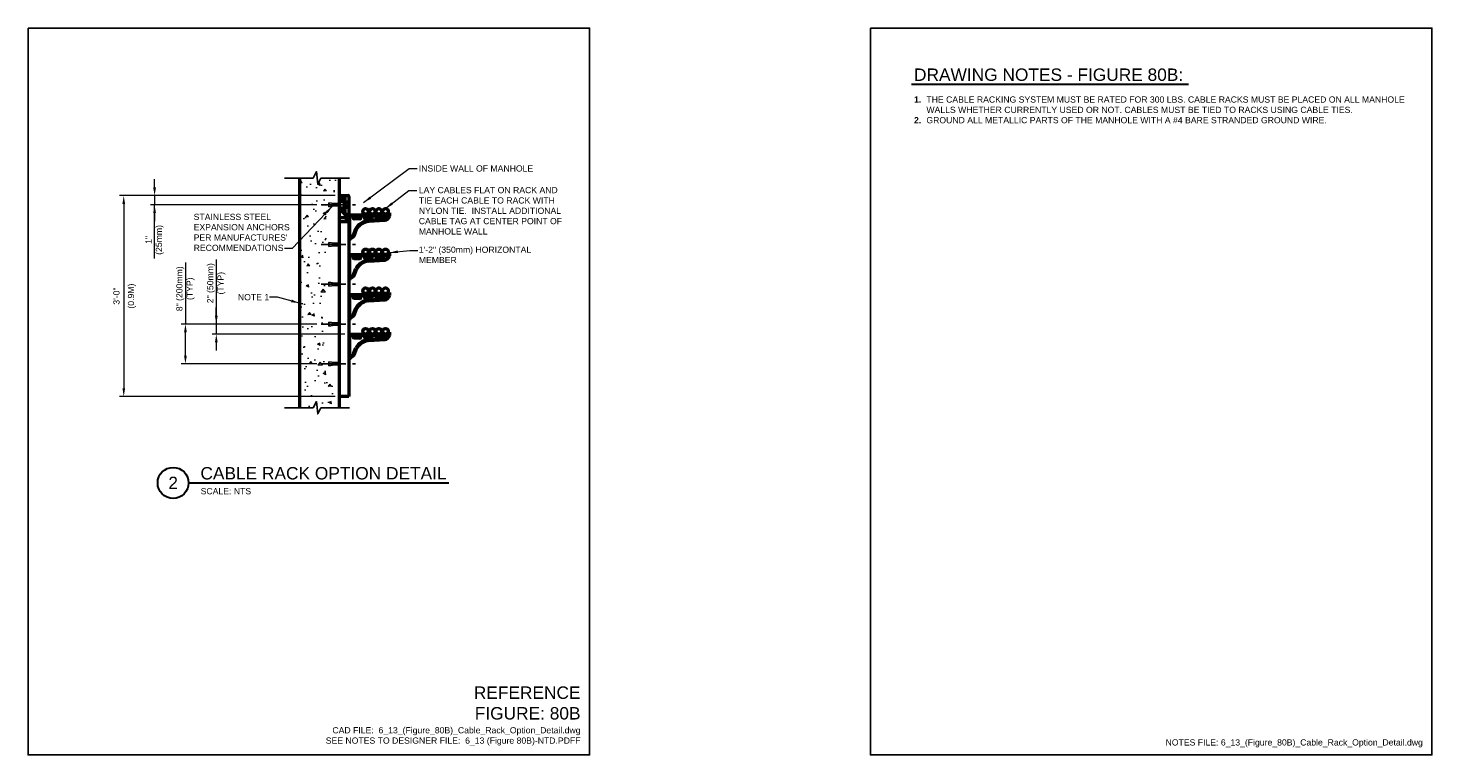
# Model space of a CAD drawing. Header units: inches. Extents: x 0 to 21.3, y 0 to 11.
import ezdxf
from ezdxf.enums import TextEntityAlignment as Align

# ---------------------------------------------------------------- set-up
doc = ezdxf.new("R2010")
doc.units = ezdxf.units.IN
doc.header["$LTSCALE"] = 0.5
doc.header["$MEASUREMENT"] = 0
doc.header["$PDSIZE"] = 2
doc.linetypes.add('CENTER2', pattern=[1.125, 0.75, -0.125, 0.125, -0.125])
doc.layers.get('0').update_dxf_attribs({"linetype": 'CONTINUOUS', "lineweight": 35})
doc.layers.get('DEFPOINTS').update_dxf_attribs({"linetype": 'CONTINUOUS', "lineweight": 35})
for name, color, linetype, lineweight in [('E-AFLD-JBOX', 23, 'CONTINUOUS', 50), ('E-POWR-CNDT', 83, 'CONTINUOUS', 50), ('G-ANNO-PATT', 8, 'CONTINUOUS', 18), ('G-ANNO-RDME', 5, 'CONTINUOUS', 18), ('S-FSTN-MISC', 13, 'CONTINUOUS', 25), ('T-COMM-EQPM', 83, 'CONTINUOUS', 50)]:
    doc.layers.add(name, color=color, linetype=linetype, lineweight=lineweight)
for name, color, linetype in [('G-ANNO-DIMS', 7, 'CONTINUOUS'), ('G-ANNO-SYMB', 6, 'CONTINUOUS'), ('G-ANNO-TEXT', 7, 'CONTINUOUS'), ('G-ANNO-TEXT @ 1', 7, 'CONTINUOUS'), ('G-ANNO-TTLB', 7, 'CONTINUOUS')]:
    doc.layers.add(name, color=color, linetype=linetype)
doc.styles.add('00-E-TITLE-1_1', font='arial.ttf', dxfattribs={"height": 0.1875})
doc.styles.add('01-E-BLDG-1_1', font='arial.ttf', dxfattribs={"height": 0.09375})
doc.styles.add('ARIAL', font='arial.ttf')
doc.dimstyles.new('01-E-BLDG-1_1', dxfattribs={"dimtxt": 0.09375, "dimasz": 0.125, "dimexe": 0.0625, "dimexo": 0.0625, "dimgap": 0.0625, "dimtad": 1, "dimdec": 4, "dimzin": 3, "dimdsep": 46, "dimlunit": 4, "dimtxsty": '01-E-BLDG-1_1', "dimcen": 0.0625, "dimclrd": 1, "dimclre": 1, "dimclrt": 256, "dimazin": 0, "dimtfac": 1, "dimtdec": 4, "dimtmove": 1, "dimatfit": 3, "dimfxl": 1, "dimfrac": 2, "dimtolj": 1, "dimtzin": 3, "dimlwd": 0, "dimlwe": 0, "dimarcsym": 0})

# ---------------------------------------------------------------- blocks, each defined once
blk = doc.blocks.new('*U3')
at = {"color": 0, "linetype": 'Continuous', "lineweight": 30}
blk.add_line((0.234, 0), (4.172, 0), dxfattribs=at)
blk.add_circle((0, 0), 0.234, dxfattribs=at)
at = {"color": 0, "style": 'ARIAL', "flags": 4}
blk.add_attdef('TITLE', text='', height=0.188, dxfattribs=at).set_placement((0.413, -0.004), align=Align.BOTTOM_LEFT)
blk.add_attdef('ID', text='', height=0.188, dxfattribs=at).set_placement((0, 0), align=Align.MIDDLE_CENTER)
blk.add_attdef('SCALE', text='', height=0.0703, dxfattribs=at).set_placement((0.417, -0.079), align=Align.TOP_LEFT)
blk = doc.blocks.new('BREAK')
at = {"color": 0, "linetype": 'Continuous', "flags": 128}
blk.add_lwpolyline([(0, 0), (0.046625, 0.097375), (0.069125, -0.090125), (0.112375, 0)], dxfattribs=at)
blk = doc.blocks.new('*D4')
at = {"layer": 'DEFPOINTS', "color": 0, "lineweight": 0, "transparency": 16777216}
for p in [(4.708, 8.464, 0.025), (1.448, 5.425), (4.708, 5.425, 0.025)]:
    blk.add_point(p, dxfattribs=at)
at = {"layer": 'G-ANNO-DIMS', "color": 1, "lineweight": 0, "transparency": 16777216}
for p, q in [((4.646, 8.464), (1.386, 8.464)), ((1.448, 8.339), (1.448, 5.55)), ((4.646, 5.425), (1.386, 5.425))]:
    blk.add_line(p, q, dxfattribs=at)
for points in [[(1.428, 8.339), (1.469, 8.339), (1.448, 8.464)], [(1.428, 5.55), (1.469, 5.55), (1.448, 5.425)]]:
    blk.add_solid(points, dxfattribs=at)
at = {"layer": 'G-ANNO-DIMS', "transparency": 16777216, "char_height": 0.0938, "attachment_point": 5, "rotation": 90, "style": '01-E-BLDG-1_1'}
for s, insert in [('\\A1;3\'-0"', (1.338, 6.944)), ('\\A1;(0.9M)', (1.572, 6.944))]:
    blk.add_mtext(s, dxfattribs=dict(at, insert=insert))
blk = doc.blocks.new('*D5')
at = {"layer": 'DEFPOINTS', "color": 0, "lineweight": 0, "transparency": 16777216}
for p in [(1.915, 8.326), (4.436, 8.326, 0.025), (4.708, 8.464, 0.025)]:
    blk.add_point(p, dxfattribs=at)
at = {"layer": 'G-ANNO-DIMS', "color": 1, "lineweight": 0, "transparency": 16777216}
for p, q in [((1.915, 8.589), (1.915, 8.714)), ((4.646, 8.464), (1.853, 8.464)), ((4.373, 8.326), (1.853, 8.326)), ((1.915, 8.464), (1.915, 8.326)), ((1.915, 8.464), (1.915, 8.326)), ((1.915, 7.512), (1.915, 8.326)), ((1.915, 8.201), (1.915, 8.076))]:
    blk.add_line(p, q, dxfattribs=at)
for points in [[(1.894, 8.589), (1.936, 8.589), (1.915, 8.464)], [(1.894, 8.201), (1.936, 8.201), (1.915, 8.326)]]:
    blk.add_solid(points, dxfattribs=at)
at = {"layer": 'G-ANNO-DIMS', "transparency": 16777216, "insert": (1.915, 7.794), "char_height": 0.0938, "attachment_point": 5, "rotation": 90, "style": '01-E-BLDG-1_1'}
blk.add_mtext('\\A1;1"\\P(25mm)', dxfattribs=at)
blk = doc.blocks.new('*D6')
at = {"layer": 'DEFPOINTS', "color": 0, "lineweight": 0, "transparency": 16777216}
for p in [(2.382, 6.521), (4.436, 6.521, 0.025), (4.436, 5.919, 0.025)]:
    blk.add_point(p, dxfattribs=at)
at = {"layer": 'G-ANNO-DIMS', "color": 1, "lineweight": 0, "transparency": 16777216}
for p, q in [((2.382, 7.452), (2.382, 6.521)), ((4.373, 6.521), (2.319, 6.521)), ((2.382, 6.044), (2.382, 6.396)), ((4.373, 5.919), (2.319, 5.919))]:
    blk.add_line(p, q, dxfattribs=at)
for points in [[(2.361, 6.396), (2.403, 6.396), (2.382, 6.521)], [(2.361, 6.044), (2.403, 6.044), (2.382, 5.919)]]:
    blk.add_solid(points, dxfattribs=at)
at = {"layer": 'G-ANNO-DIMS', "transparency": 16777216, "insert": (2.382, 7.055), "char_height": 0.09375, "attachment_point": 5, "rotation": 90, "style": '01-E-BLDG-1_1'}
blk.add_mtext('\\A1;8" (200mm)\\P(TYP)', dxfattribs=at)
blk = doc.blocks.new('*D7')
at = {"layer": 'DEFPOINTS', "color": 0, "lineweight": 0, "transparency": 16777216}
for p in [(4.436, 6.521, 0.025), (2.849, 6.368), (4.857, 6.368, 0.025)]:
    blk.add_point(p, dxfattribs=at)
at = {"layer": 'G-ANNO-DIMS', "color": 1, "lineweight": 0, "transparency": 16777216}
for p, q in [((2.849, 7.5), (2.849, 6.521)), ((2.849, 6.646), (2.849, 6.771)), ((4.373, 6.521), (2.786, 6.521)), ((2.849, 6.521), (2.849, 6.368)), ((2.849, 6.521), (2.849, 6.368)), ((4.795, 6.368), (2.786, 6.368)), ((2.849, 6.243), (2.849, 6.118))]:
    blk.add_line(p, q, dxfattribs=at)
for points in [[(2.828, 6.646), (2.87, 6.646), (2.849, 6.521)], [(2.828, 6.243), (2.87, 6.243), (2.849, 6.368)]]:
    blk.add_solid(points, dxfattribs=at)
at = {"layer": 'G-ANNO-DIMS', "transparency": 16777216, "insert": (2.849, 7.139), "char_height": 0.09375, "attachment_point": 5, "rotation": 90, "style": '01-E-BLDG-1_1'}
blk.add_mtext('\\A1;2" (50mm)\\P(TYP)', dxfattribs=at)

msp = doc.modelspace()

# ---------------------------------------------------------------- hatches: boundary and pattern name
at = {"layer": 'G-ANNO-PATT'}
h = msp.add_hatch(dxfattribs=at)
h.set_pattern_fill('AR-CONC', color=256, scale=0.0625, angle=135, style=0)
h.set_pattern_definition([(185, (0, -1.85095), (-0.289254, 0.34472), [0.046875, -0.515625]), (130, (0, -1.85095), (-0.271105, -0.393745), [0.0375, -0.4125]), (235.4514, (-0.0241, -1.82223), (-0.56036, -0.049025), [0.039838, -0.438214]), (181.184, (-0.0884, -1.93934), (-0.398509, 0.544808), [0.070312, -0.773437]), (231.6356, (-0.1216, -1.89394), (-0.84357, -0.017438), [0.059756, -0.65732]), (126.184, (-0.0884, -1.93934), (-0.84357, -0.017438), [0.05625, -0.61875]), (156, (-0.1105, -1.87305), (-0.085864, 0.441732), [0.046875, -0.515625]), (101, (-0.1105, -1.87305), (-0.428005, -0.212943), [0.0375, -0.4125]), (206.4514, (-0.11764, -1.83624), (-0.51387, 0.22879), [0.039838, -0.438214]), (172.5, (0, -1.85095), (-0.1524936, -0.1417457), [0, -0.4075, 0, -0.41875, 0, -0.4140625]), (142.5, (0, -1.85095), (-0.2905684, -0.0580456), [0, -0.23875, 0, -0.398125, 0, -0.1578125]), (102.5, (0.09855, -1.9495), (-0.2259505, 0.2458864), [0, -0.15625, 0, -0.4875, 0, -0.646875]), (92.5, (0.14275, -1.9937), (-0.301975, 0.213494), [0, -0.203125, 0, -0.32375, 0, -0.459375])])
h.paths.add_polyline_path([(4.70826, 8.72984), (4.4292, 8.72984), (4.38595, 8.63971), (4.36345, 8.82721), (4.31683, 8.72984), (4.10668, 8.72984), (4.10668, 5.25083), (4.31682, 5.25083), (4.36345, 5.3482), (4.38595, 5.1607), (4.4292, 5.25083), (4.70826, 5.25083), (4.49433, 5.94123), (4.50433, 6.94769), (4.51312, 8.39466), (4.70826, 8.50507)])
at = {"layer": 'G-ANNO-PATT', "linetype": 'Continuous'}
h = msp.add_hatch(dxfattribs=at)
h.set_pattern_fill('ANSI34', color=256, scale=0.122111, angle=989.999963, style=0)
h.set_pattern_definition([(314.99996, (-20.34459, 12.68444), (0.0647593, 0.0647592), []), (314.99996, (-20.34459, 12.66285), (0.0647593, 0.0647592), []), (314.99996, (-20.34459, 12.64126), (0.0647593, 0.0647592), []), (314.99996, (-20.34459, 12.61968), (0.0647593, 0.0647592), [])])
h.paths.add_polyline_path([(4.79335, 8.39598), (4.79335, 8.46429), (4.70826, 8.46429), (4.70826, 8.39598)])
h = msp.add_hatch(dxfattribs=at)
h.set_pattern_fill('ANSI32', color=256, scale=0.102804, angle=719.999963, style=0)
h.set_pattern_definition([(44.99996, (-2.464918, 8.191577), (-0.0272601, 0.02726014), []), (44.99996, (-2.446745, 8.191577), (-0.0272601, 0.02726014), [])])
h.paths.add_polyline_path([(4.8033, 8.40889), (4.79335, 8.40889), (4.79335, 8.24334), (4.8033, 8.24334)])
h = msp.add_hatch(dxfattribs=at)
h.set_pattern_fill('ANSI34', color=256, scale=0.122111, angle=989.999963, style=0)
h.set_pattern_definition([(315, (-3.82803, 8.16638), (0.0647593, 0.0647592), []), (315, (-3.82803, 8.14479), (0.0647593, 0.0647592), []), (315, (-3.82803, 8.12321), (0.0647593, 0.0647592), []), (315, (-3.82803, 8.10162), (0.0647593, 0.0647592), [])])
h.paths.add_polyline_path([(4.81391, 8.13368), (4.81391, 8.07513), (4.85733, 8.07513), (4.85733, 8.1863), (4.79335, 8.1863), (4.79335, 8.25639), (4.70826, 8.25639), (4.70826, 8.13368)])

# ---------------------------------------------------------------- linework, layer by layer
at = {"layer": 'E-AFLD-JBOX'}
for p, q in [((4.10668, 8.72984, 0.02486), (4.10668, 5.25083, 0.02486)), ((4.70826, 8.72984, 0.02486), (4.70826, 5.25083, 0.02486))]:
    msp.add_line(p, q, dxfattribs=at)
at = {"layer": 'E-POWR-CNDT'}
for centre in [(5.10899, 8.2258, 0.02486), (5.21132, 8.2258, 0.02486), (5.31031, 8.2258, 0.02486), (5.41025, 8.2258, 0.02486), (5.10899, 7.61403, 0.02486), (5.21131, 7.61403, 0.02486), (5.31031, 7.61403, 0.02486), (5.41025, 7.61403, 0.02486), (5.10899, 7.02421, 0.02486), (5.21131, 7.02421, 0.02486), (5.31031, 7.02421, 0.02486), (5.41025, 7.02421, 0.02486), (5.10899, 6.4115, 0.02486), (5.21131, 6.4115, 0.02486), (5.31031, 6.4115, 0.02486), (5.41025, 6.4115, 0.02486)]:
    msp.add_circle(centre, 0.04247, dxfattribs=at)
at = {"layer": 'G-ANNO-DIMS', "linetype": 'CENTER2'}
for p, q in [((4.43581, 8.32575, 0.02486), (4.95413, 8.32575, 0.02486)), ((4.43581, 7.72417, 0.02486), (4.95413, 7.72417, 0.02486)), ((4.43581, 7.12259, 0.02486), (4.95413, 7.12259, 0.02486)), ((4.43581, 6.52102, 0.02486), (4.95413, 6.52102, 0.02486)), ((4.43581, 5.91944, 0.02486), (4.95413, 5.91944, 0.02486))]:
    msp.add_line(p, q, dxfattribs=at)
at = {"layer": 'G-ANNO-SYMB'}
for p, q in [((3.87961, 8.72984, 0.02486), (4.31683, 8.72984, 0.02486)), ((4.4292, 8.72984, 0.02486), (4.86642, 8.72984, 0.02486)), ((3.87961, 5.25083, 0.02486), (4.31682, 5.25083, 0.02486)), ((4.4292, 5.25083, 0.02486), (4.86641, 5.25083, 0.02486))]:
    msp.add_line(p, q, dxfattribs=at)
at = {"layer": 'G-ANNO-TEXT', "linetype": 'Continuous', "lineweight": 30}
msp.add_line((13.3713, 10.14903), (17.5637, 10.14903), dxfattribs=at)
at = {"layer": 'G-ANNO-TTLB'}
for points in [[(0, 11), (8.5, 11), (8.5, 0), (0, 0)], [(12.75, 11), (21.25, 11), (21.25, 0), (12.75, 0)]]:
    msp.add_lwpolyline(points, close=True, dxfattribs=at)
at = {"layer": 'S-FSTN-MISC', "linetype": 'Continuous'}
for p, q in [((4.5536, 8.35599, 0.02486), (4.5536, 8.32575, 0.02486)), ((4.64082, 8.34395, 0.02486), (4.5536, 8.35599, 0.02486)), ((4.5536, 8.29551, 0.02486), (4.5536, 8.32575, 0.02486)), ((4.64082, 8.30754, 0.02486), (4.5536, 8.29551, 0.02486)), ((4.70826, 8.34395, 0.02486), (4.64082, 8.34395, 0.02486)), ((4.70826, 8.30754, 0.02486), (4.64082, 8.30754, 0.02486)), ((4.64469, 8.34005, 0.02486), (4.64183, 8.33719, 0.02486)), ((4.64183, 8.33719, 0.02486), (4.64183, 8.31431, 0.02486)), ((4.64469, 8.31145, 0.02486), (4.64183, 8.31431, 0.02486)), ((4.70826, 8.34005, 0.02486), (4.64469, 8.34005, 0.02486)), ((4.64469, 8.34005, 0.02486), (4.64469, 8.31145, 0.02486)), ((4.70826, 8.31145, 0.02486), (4.64469, 8.31145, 0.02486)), ((4.70658, 8.34395, 0.02486), (4.70658, 8.30754, 0.02486)), ((4.79335, 8.36155, 0.02486), (4.70826, 8.36155, 0.02486)), ((4.79335, 8.29081, 0.02486), (4.70826, 8.29081, 0.02486)), ((4.7764, 8.36155, 0.02486), (4.7764, 8.29081, 0.02486)), ((4.79335, 8.40889, 0.02486), (4.8033, 8.40889, 0.02486)), ((4.8033, 8.40889, 0.02486), (4.8033, 8.24334, 0.02486)), ((4.8033, 8.37988, 0.02486), (4.83172, 8.37988, 0.02486)), ((4.8033, 8.35589, 0.02486), (4.83797, 8.35589, 0.02486)), ((4.8033, 8.29634, 0.02486), (4.83797, 8.29634, 0.02486)), ((4.83797, 8.36833, 0.02486), (4.83797, 8.28394, 0.02486)), ((4.79335, 8.24334, 0.02486), (4.8033, 8.24334, 0.02486)), ((4.8033, 8.27234, 0.02486), (4.83172, 8.27234, 0.02486)), ((4.64082, 7.7424, 0.02486), (4.5536, 7.75444, 0.02486)), ((4.5536, 7.75444, 0.02486), (4.5536, 7.7242, 0.02486)), ((4.5536, 7.69396, 0.02486), (4.5536, 7.7242, 0.02486)), ((4.64082, 7.706, 0.02486), (4.5536, 7.69396, 0.02486)), ((4.70826, 7.7424, 0.02486), (4.64082, 7.7424, 0.02486)), ((4.70826, 7.706, 0.02486), (4.64082, 7.706, 0.02486)), ((4.64469, 7.7385, 0.02486), (4.64183, 7.73564, 0.02486)), ((4.64183, 7.73564, 0.02486), (4.64183, 7.71276, 0.02486)), ((4.64469, 7.7099, 0.02486), (4.64183, 7.71276, 0.02486)), ((4.64469, 7.7385, 0.02486), (4.64469, 7.7099, 0.02486)), ((4.70826, 7.7385, 0.02486), (4.64469, 7.7385, 0.02486)), ((4.70826, 7.7099, 0.02486), (4.64469, 7.7099, 0.02486)), ((4.70658, 7.7424, 0.02486), (4.70658, 7.706, 0.02486))]:
    msp.add_line(p, q, dxfattribs=at)
at = {"layer": 'S-FSTN-MISC'}
for p, q in [((4.64081, 7.14083, 0.02486), (4.5536, 7.15286, 0.02486)), ((4.5536, 7.15286, 0.02486), (4.5536, 7.12262, 0.02486)), ((4.5536, 7.09239, 0.02486), (4.5536, 7.12262, 0.02486)), ((4.64081, 7.10442, 0.02486), (4.5536, 7.09239, 0.02486)), ((4.70826, 7.14083, 0.02486), (4.64081, 7.14083, 0.02486)), ((4.70826, 7.10442, 0.02486), (4.64081, 7.10442, 0.02486)), ((4.64469, 7.13692, 0.02486), (4.64183, 7.13406, 0.02486)), ((4.64183, 7.13406, 0.02486), (4.64183, 7.11118, 0.02486)), ((4.64469, 7.10832, 0.02486), (4.64183, 7.11118, 0.02486)), ((4.64469, 7.13692, 0.02486), (4.64469, 7.10832, 0.02486)), ((4.70826, 7.13692, 0.02486), (4.64469, 7.13692, 0.02486)), ((4.70826, 7.10832, 0.02486), (4.64469, 7.10832, 0.02486)), ((4.70658, 7.14083, 0.02486), (4.70658, 7.10442, 0.02486)), ((4.64081, 6.53925, 0.02486), (4.5536, 6.55128, 0.02486)), ((4.5536, 6.55128, 0.02486), (4.5536, 6.52105, 0.02486)), ((4.5536, 6.49081, 0.02486), (4.5536, 6.52105, 0.02486)), ((4.64081, 6.50284, 0.02486), (4.5536, 6.49081, 0.02486)), ((4.70826, 6.53925, 0.02486), (4.64081, 6.53925, 0.02486)), ((4.70826, 6.50284, 0.02486), (4.64081, 6.50284, 0.02486)), ((4.64469, 6.53535, 0.02486), (4.64183, 6.53249, 0.02486)), ((4.64183, 6.53249, 0.02486), (4.64183, 6.5096, 0.02486)), ((4.64469, 6.50674, 0.02486), (4.64183, 6.5096, 0.02486)), ((4.64469, 6.53535, 0.02486), (4.64469, 6.50674, 0.02486)), ((4.70826, 6.53535, 0.02486), (4.64469, 6.53535, 0.02486)), ((4.70826, 6.50674, 0.02486), (4.64469, 6.50674, 0.02486)), ((4.70658, 6.53925, 0.02486), (4.70658, 6.50284, 0.02486)), ((4.5536, 5.94971, 0.02486), (4.5536, 5.91947, 0.02486)), ((4.64081, 5.93767, 0.02486), (4.5536, 5.94971, 0.02486)), ((4.5536, 5.88923, 0.02486), (4.5536, 5.91947, 0.02486)), ((4.64081, 5.90126, 0.02486), (4.5536, 5.88923, 0.02486)), ((4.70826, 5.93767, 0.02486), (4.64081, 5.93767, 0.02486)), ((4.70826, 5.90126, 0.02486), (4.64081, 5.90126, 0.02486)), ((4.64469, 5.93377, 0.02486), (4.64183, 5.93091, 0.02486)), ((4.64183, 5.93091, 0.02486), (4.64183, 5.90803, 0.02486)), ((4.64469, 5.90517, 0.02486), (4.64183, 5.90803, 0.02486)), ((4.70826, 5.93377, 0.02486), (4.64469, 5.93377, 0.02486)), ((4.64469, 5.93377, 0.02486), (4.64469, 5.90517, 0.02486)), ((4.70826, 5.90517, 0.02486), (4.64469, 5.90517, 0.02486)), ((4.70658, 5.93767, 0.02486), (4.70658, 5.90126, 0.02486))]:
    msp.add_line(p, q, dxfattribs=at)
at = {"layer": 'S-FSTN-MISC', "linetype": 'Continuous', "const_width": 0.000309, "elevation": 0.02486}
for points in [[(4.63896, 8.31854), (4.5536, 8.30655), (4.53696, 8.32575), (4.5536, 8.34684), (4.63928, 8.33565)], [(4.63896, 7.71699), (4.5536, 7.705), (4.53696, 7.7242), (4.5536, 7.74529), (4.63928, 7.73411)]]:
    msp.add_lwpolyline(points, dxfattribs=at)
at = {"layer": 'S-FSTN-MISC', "const_width": 0.000309, "elevation": 0.02486}
for points in [[(4.63896, 7.11541), (4.5536, 7.10342), (4.53696, 7.12262), (4.5536, 7.14371), (4.63928, 7.13253)], [(4.63896, 6.51384), (4.5536, 6.50184), (4.53696, 6.52105), (4.5536, 6.54213), (4.63927, 6.53095)], [(4.63896, 5.91226), (4.5536, 5.90027), (4.53696, 5.91947), (4.5536, 5.94056), (4.63927, 5.92937)]]:
    msp.add_lwpolyline(points, dxfattribs=at)
at = {"layer": 'S-FSTN-MISC', "linetype": 'Continuous'}
for centre, radius, start, end in [((4.82335, 8.36789, 0.02486), 0.01463, 304.907145, 55.092781), ((4.76392, 8.32611, 0.02486), 0.07405, 336.289528, 23.710398), ((4.82334, 8.28434, 0.02486), 0.01463, 304.915063, 55.084862)]:
    msp.add_arc(centre, radius, start, end, dxfattribs=at)
at = {"layer": 'T-COMM-EQPM'}
for p, q in [((4.70826, 8.51868, 0.02486), (4.70826, 7.98341, 0.02486)), ((4.70826, 8.46429, 0.02486), (4.84206, 8.46429, 0.02486)), ((4.79335, 8.39598, 0.02486), (4.70826, 8.39598, 0.02486)), ((4.79335, 8.46429, 0.02486), (4.79335, 8.1863, 0.02486)), ((4.85733, 8.44902, 0.02486), (4.85733, 7.99856, 0.02486)), ((4.79335, 8.25639, 0.02486), (4.70826, 8.25639, 0.02486)), ((4.70826, 8.13368, 0.02486), (4.81391, 8.13368, 0.02486)), ((4.70826, 8.07513, 0.02486), (4.85733, 8.07513, 0.02486)), ((4.79335, 8.1863, 0.02486), (4.85733, 8.1863, 0.02486)), ((4.81391, 8.13368, 0.02486), (4.81391, 8.07513, 0.02486)), ((4.85733, 8.17314, 0.02486), (5.4589, 8.17314, 0.02486)), ((4.87109, 7.78476, 0.02486), (4.87109, 8.15789, 0.02486)), ((4.87109, 8.15789, 0.02486), (5.4589, 8.15789, 0.02486)), ((4.93516, 8.13753, 0.02486), (5.02221, 8.13753, 0.02486)), ((5.02221, 8.11073, 0.02486), (4.93516, 8.11073, 0.02486)), ((5.10825, 8.13753, 0.02486), (5.1953, 8.13753, 0.02486)), ((5.1953, 8.11073, 0.02486), (5.10825, 8.11073, 0.02486)), ((5.28161, 8.13753, 0.02486), (5.36866, 8.13753, 0.02486)), ((5.36866, 8.11073, 0.02486), (5.28161, 8.11073, 0.02486)), ((5.4589, 8.20349, 0.02486), (5.4589, 8.17314, 0.02486)), ((5.4589, 8.20349, 0.02486), (5.47267, 8.20349, 0.02486)), ((5.47267, 8.20349, 0.02486), (5.47267, 8.15396, 0.02486)), ((4.85733, 7.99856, 0.02486), (4.85732, 5.42452, 0.02486)), ((4.87109, 7.78476, 0.02486), (4.85733, 7.78476, 0.02486)), ((4.85733, 7.57156, 0.02486), (5.4589, 7.57156, 0.02486)), ((4.87109, 7.18318, 0.02486), (4.87109, 7.55632, 0.02486)), ((4.87109, 7.55632, 0.02486), (5.4589, 7.55632, 0.02486)), ((4.93516, 7.53595, 0.02486), (5.0222, 7.53595, 0.02486)), ((5.0222, 7.50915, 0.02486), (4.93516, 7.50915, 0.02486)), ((5.10825, 7.53595, 0.02486), (5.1953, 7.53595, 0.02486)), ((5.1953, 7.50915, 0.02486), (5.10825, 7.50915, 0.02486)), ((5.15709, 7.48902, 0.02486), (5.39754, 7.50432, 0.02486)), ((5.1583, 7.47478, 0.02486), (5.3983, 7.49005, 0.02486)), ((5.28161, 7.53595, 0.02486), (5.36866, 7.53595, 0.02486)), ((5.36866, 7.50915, 0.02486), (5.28161, 7.50915, 0.02486)), ((5.4589, 7.60192, 0.02486), (5.4589, 7.57156, 0.02486)), ((5.4589, 7.60192, 0.02486), (5.47267, 7.60192, 0.02486)), ((5.47267, 7.60192, 0.02486), (5.47267, 7.55238, 0.02486)), ((4.92506, 7.27102, 0.02486), (4.96063, 7.35997, 0.02486)), ((4.93855, 7.26627, 0.02486), (4.97353, 7.35376, 0.02486)), ((4.87109, 7.18318, 0.02486), (4.85733, 7.18318, 0.02486)), ((4.85733, 6.96998, 0.02486), (5.4589, 6.96998, 0.02486)), ((4.87109, 6.58161, 0.02486), (4.87109, 6.95474, 0.02486)), ((4.87109, 6.95474, 0.02486), (5.4589, 6.95474, 0.02486)), ((4.93516, 6.93437, 0.02486), (5.0222, 6.93437, 0.02486)), ((5.0222, 6.90758, 0.02486), (4.93516, 6.90758, 0.02486)), ((5.10825, 6.93437, 0.02486), (5.1953, 6.93437, 0.02486)), ((5.1953, 6.90758, 0.02486), (5.10825, 6.90758, 0.02486)), ((5.15709, 6.88744, 0.02486), (5.39754, 6.90274, 0.02486)), ((5.1583, 6.8732, 0.02486), (5.3983, 6.88847, 0.02486)), ((5.28161, 6.93437, 0.02486), (5.36866, 6.93437, 0.02486)), ((5.36866, 6.90758, 0.02486), (5.28161, 6.90758, 0.02486)), ((5.4589, 7.00034, 0.02486), (5.4589, 6.96998, 0.02486)), ((5.4589, 7.00034, 0.02486), (5.47267, 7.00034, 0.02486)), ((5.47267, 7.00034, 0.02486), (5.47267, 6.95081, 0.02486)), ((4.92506, 6.66945, 0.02486), (4.96063, 6.75839, 0.02486)), ((4.93855, 6.66469, 0.02486), (4.97353, 6.75218, 0.02486)), ((4.87109, 6.58161, 0.02486), (4.85732, 6.58161, 0.02486)), ((5.4589, 6.39876, 0.02486), (5.4589, 6.36841, 0.02486)), ((5.4589, 6.39876, 0.02486), (5.47266, 6.39876, 0.02486)), ((5.47266, 6.39876, 0.02486), (5.47266, 6.34923, 0.02486)), ((4.85732, 6.36841, 0.02486), (5.4589, 6.36841, 0.02486)), ((4.87109, 5.98003, 0.02486), (4.87109, 6.35316, 0.02486)), ((4.87109, 6.35316, 0.02486), (5.4589, 6.35316, 0.02486)), ((4.93516, 6.33279, 0.02486), (5.0222, 6.33279, 0.02486)), ((5.0222, 6.306, 0.02486), (4.93516, 6.306, 0.02486)), ((5.10825, 6.33279, 0.02486), (5.19529, 6.33279, 0.02486)), ((5.19529, 6.306, 0.02486), (5.10825, 6.306, 0.02486)), ((5.15709, 6.28586, 0.02486), (5.39753, 6.30117, 0.02486)), ((5.1583, 6.27162, 0.02486), (5.3983, 6.2869, 0.02486)), ((5.28161, 6.33279, 0.02486), (5.36866, 6.33279, 0.02486)), ((5.36866, 6.306, 0.02486), (5.28161, 6.306, 0.02486)), ((4.87109, 5.98003, 0.02486), (4.85732, 5.98003, 0.02486)), ((4.92506, 6.06787, 0.02486), (4.96062, 6.15681, 0.02486)), ((4.93855, 6.06312, 0.02486), (4.97353, 6.1506, 0.02486)), ((4.85732, 5.42452, 0.02486), (4.70826, 5.42452, 0.02486))]:
    msp.add_line(p, q, dxfattribs=at)
at = {"layer": 'T-COMM-EQPM', "elevation": 0.02486}
for points in [[(4.87109, 7.8199, 0.33748961), (4.93855, 7.86785), (4.97353, 7.95533, -0.24079948), (5.1583, 8.07635), (5.3983, 8.09163, 0.33871501), (5.47267, 8.15396, 25.73988696)], [(4.87156, 7.83418, 0.3402165), (4.92506, 7.8726), (4.96063, 7.96154, -0.24215699), (5.15709, 8.0906), (5.39754, 8.1059, 0.33926699), (5.45872, 8.15708, 0.33926699)]]:
    msp.add_lwpolyline(points, format="xyb", dxfattribs=at)
at = {"layer": 'T-COMM-EQPM'}
for centre, radius, start, end in [((4.84206, 8.44902, 0.02486), 0.01526, 359.999963, 89.999963), ((4.93516, 8.12413, 0.02486), 0.0134, 89.999963, 269.999963), ((5.02221, 8.12413, 0.02486), 0.0134, 269.999963, 89.999963), ((5.10825, 8.12413, 0.02486), 0.0134, 89.999963, 269.999963), ((5.1953, 8.12413, 0.02486), 0.0134, 269.999963, 89.999963), ((5.28161, 8.12413, 0.02486), 0.0134, 89.999963, 269.999963), ((5.36866, 8.12413, 0.02486), 0.0134, 269.999963, 89.999963)]:
    msp.add_arc(centre, radius, start, end, dxfattribs=at)
for centre, major_axis, start_param, end_param in [((4.93516, 7.52255, 0.02486), (0.00947, 0.00947), 0.78539751, 3.92699016), ((5.18428, 7.23356, 0.02486), (0.18166, 0.18166), 0.89142769, 1.84176167), ((5.18428, 7.23356, 0.02486), (-0.17155, 0.17155), -0.6781354, 0.26706772), ((5.0222, 7.52255, 0.02486), (0.00947, 0.00947), 3.92699016, 7.06858282), ((5.10825, 7.52255, 0.02486), (0.00947, 0.00947), 0.78539751, 3.92699016), ((5.1953, 7.52255, 0.02486), (-0.00947, 0.00947), 2.35619384, 5.49778649), ((5.28161, 7.52255, 0.02486), (-0.00947, 0.00947), -0.78539882, 2.35619384), ((5.36866, 7.52255, 0.02486), (0.00947, 0.00947), 3.92699016, 7.06858282), ((5.39475, 7.56981, 0.02486), (-0.04635, 0.04635), 2.39865659, 3.7069818), ((5.39475, 7.56981, 0.02486), (0.05645, 0.05645), 3.97143327, 5.27777813), ((4.87335, 7.28657, 0.02486), (-0.04829, 0.04829), 2.32318583, 3.62513194), ((4.87335, 7.28657, 0.02486), (0.03819, 0.03819), 3.89398216, 5.20571241), ((4.93516, 6.92097, 0.02486), (0.00947, 0.00947), 0.78539751, 3.92699016), ((5.18428, 6.63198, 0.02486), (0.18166, 0.18166), 0.89142769, 1.84176167), ((5.18428, 6.63198, 0.02486), (-0.17155, 0.17155), -0.6781354, 0.26706772), ((5.0222, 6.92097, 0.02486), (0.00947, 0.00947), 3.92699016, 7.06858282), ((5.10825, 6.92097, 0.02486), (0.00947, 0.00947), 0.78539751, 3.92699016), ((5.1953, 6.92097, 0.02486), (-0.00947, 0.00947), 2.35619384, 5.49778649), ((5.28161, 6.92097, 0.02486), (-0.00947, 0.00947), -0.78539882, 2.35619384), ((5.36866, 6.92097, 0.02486), (0.00947, 0.00947), 3.92699016, 7.06858282), ((5.39475, 6.96823, 0.02486), (-0.04635, 0.04635), 2.39865659, 3.7069818), ((5.39475, 6.96823, 0.02486), (0.05645, 0.05645), 3.97143327, 5.27777813), ((4.87335, 6.685, 0.02486), (-0.04829, 0.04829), 2.32318583, 3.62513194), ((4.87335, 6.685, 0.02486), (0.03819, 0.03819), 3.89398216, 5.20571241), ((4.93516, 6.3194, 0.02486), (0.00947, 0.00947), 0.78539751, 3.92699016), ((5.18428, 6.03041, 0.02486), (0.18166, 0.18166), 0.89142769, 1.84176167), ((5.18428, 6.03041, 0.02486), (-0.17155, 0.17155), -0.6781354, 0.26706772), ((5.0222, 6.3194, 0.02486), (0.00947, 0.00947), 3.92699016, 7.06858282), ((5.10825, 6.3194, 0.02486), (0.00947, 0.00947), 0.78539751, 3.92699016), ((5.19529, 6.3194, 0.02486), (-0.00947, 0.00947), 2.35619384, 5.49778649), ((5.28161, 6.3194, 0.02486), (-0.00947, 0.00947), -0.78539882, 2.35619384), ((5.36866, 6.3194, 0.02486), (0.00947, 0.00947), 3.92699016, 7.06858282), ((5.39475, 6.36665, 0.02486), (-0.04635, 0.04635), 2.39865659, 3.7069818), ((5.39475, 6.36665, 0.02486), (0.05645, 0.05645), 3.97143327, 5.27777813), ((4.87334, 6.08342, 0.02486), (-0.04829, 0.04829), 2.32318583, 3.62513194), ((4.87334, 6.08342, 0.02486), (0.03819, 0.03819), 3.89398216, 5.20571241)]:
    msp.add_ellipse(centre, major_axis=major_axis, ratio=1, start_param=start_param, end_param=end_param, dxfattribs=at)

# ---------------------------------------------------------------- block references
at = {"layer": 'G-ANNO-SYMB'}
for p in [(4.31683, 8.72984, 0.02486), (4.31682, 5.25083, 0.02486)]:
    msp.add_blockref('BREAK', p, dxfattribs=at)
at = {"layer": 'G-ANNO-TEXT @ 1'}
ref = msp.add_blockref('*U3', (2.19568, 4.11695), dxfattribs=at)
ref.add_attrib('SCALE', 'SCALE: NTS', dxfattribs={"layer": '0', "color": 0, "height": 0.09375, "style": '01-E-BLDG-1_1'}).set_placement((2.61235, 4.03797), align=Align.TOP_LEFT)
ref.add_attrib('TITLE', 'CABLE RACK OPTION DETAIL', dxfattribs={"layer": '0', "color": 0, "height": 0.1875, "style": 'ARIAL'}).set_placement((2.60907, 4.11262), align=Align.BOTTOM_LEFT)
ref.add_attrib('ID', '2', dxfattribs={"layer": '0', "color": 0, "height": 0.1875, "style": 'ARIAL'}).set_placement((2.19568, 4.11695), align=Align.MIDDLE_CENTER)

# ---------------------------------------------------------------- texts
at = {"layer": 'G-ANNO-RDME', "attachment_point": 9, "rotation": 0}
for s, insert, char_height, width, style in [('REFERENCE FIGURE: 80B', (8.36242, 0.53328), 0.1875, 1.660137, '00-E-TITLE-1_1'), ('CAD FILE:  6_13_(Figure_80B)_Cable_Rack_Option_Detail.dwg\\PSEE NOTES TO DESIGNER FILE:  6_13 (Figure 80B)-NTD.PDFF', (8.36242, 0.14195), 0.09375, 5.8264845, '01-E-BLDG-1_1')]:
    msp.add_mtext(s, dxfattribs=dict(at, insert=insert, char_height=char_height, width=width, style=style))
at = {"layer": 'G-ANNO-RDME', "insert": (21.11242, 0.11416), "char_height": 0.09375, "width": 7.0264495, "attachment_point": 9, "style": '01-E-BLDG-1_1'}
msp.add_mtext('NOTES FILE: 6_13_(Figure_80B)_Cable_Rack_Option_Detail.dwg', dxfattribs=at)
at = {"layer": 'G-ANNO-TEXT', "style": '00-E-TITLE-1_1'}
msp.add_text('DRAWING NOTES - FIGURE 80B:', height=0.1875, dxfattribs=at).set_placement((13.41045, 10.1447), align=Align.BOTTOM_LEFT)
at = {"layer": 'G-ANNO-TEXT', "insert": (13.41045, 9.96565), "char_height": 0.09375, "width": 7.4237884, "attachment_point": 1, "style": '01-E-BLDG-1_1'}
msp.add_mtext('\\pi-0.1875,l0.1875,t0.1875,1.6875,3.375;{\\fArial|b1|i0|c0|p34;1.^I}THE CABLE RACKING SYSTEM MUST BE RATED FOR 300 LBS. CABLE RACKS MUST BE PLACED ON ALL MANHOLE WALLS WHETHER CURRENTLY USED OR NOT. CABLES MUST BE TIED TO RACKS USING CABLE TIES.\\P{\\fArial|b1|i0|c0|p34;2.^I}GROUND ALL METALLIC PARTS OF THE MANHOLE WITH A #4 BARE STRANDED GROUND WIRE.', dxfattribs=at)
at = {"layer": 'G-ANNO-TEXT', "char_height": 0.09375, "attachment_point": 1, "rotation": 0, "style": '01-E-BLDG-1_1'}
for s, insert, width in [('\\A1;INSIDE WALL OF MANHOLE', (5.91446, 8.92291), 1.8274079), ('LAY CABLES FLAT ON RACK AND TIE EACH CABLE TO RACK WITH NYLON TIE.  INSTALL ADDITIONAL CABLE TAG AT CENTER POINT OF MANHOLE WALL', (5.91446, 8.59489), 2.1646166), ("STAINLESS STEEL EXPANSION ANCHORS\\PPER MANUFACTURES' RECOMMENDATIONS", (2.50634, 8.18936), 1.5103911), ('1\'-2" (350mm) HORIZONTAL MEMBER ', (5.91446, 7.69301), 1.8274079), ('NOTE 1', (3.17638, 6.97453), 0.4730346)]:
    msp.add_mtext(s, dxfattribs=dict(at, insert=insert, width=width))

# ---------------------------------------------------------------- dimensions: what is measured, and where the dimension line sits
at = {"layer": 'G-ANNO-DIMS'}
for base, p1, p2, text, picture, middle in [((1.91519, 8.32575), (4.70826, 8.46429, 0.02486), (4.43581, 8.32575, 0.02486), '1"\\X(25mm)', '*D5', (1.91519, 7.79387)), ((2.38196, 6.52102), (4.43581, 5.91944, 0.02486), (4.43581, 6.52102, 0.02486), '8" (200mm)\\X(TYP)', '*D6', (2.38349, 7.05475)), ((2.84874, 6.36841), (4.43581, 6.52102, 0.02486), (4.85732, 6.36841, 0.02486), '2" (50mm)\\X(TYP)', '*D7', (2.84874, 7.13869))]:
    dim = msp.add_linear_dim(base=base, p1=p1, p2=p2, angle=90, text=text, dimstyle='01-E-BLDG-1_1', dxfattribs=at)
    dim.commit()
    dim.dimension.update_dxf_attribs({"geometry": picture, "text_midpoint": middle, "dimtype": 160})
dim = msp.add_linear_dim(base=(1.44841, 5.42452), p1=(4.70826, 8.46429, 0.02486), p2=(4.70826, 5.42452, 0.02486), angle=90, text='3\'-0"\\X(0.9M)', dimstyle='01-E-BLDG-1_1', dxfattribs=at)
dim.commit()
dim.dimension.update_dxf_attribs({"geometry": '*D4', "text_midpoint": (1.44841, 6.9444)})

# ---------------------------------------------------------------- leaders
at = {"layer": 'G-ANNO-TEXT'}
for points in [[(5.07921, 8.35843), (5.76886, 8.87302), (5.8882, 8.87302)], [(5.41025, 8.26827), (5.76495, 8.54282), (5.88429, 8.54282)], [(4.60635, 8.3028), (3.99945, 7.6656), (3.88011, 7.6656)], [(5.47267, 7.60192), (5.78116, 7.63265), (5.9005, 7.63265)], [(4.10668, 6.83825), (3.77304, 6.92745), (3.6537, 6.92745)]]:
    msp.add_leader(points, dimstyle='01-E-BLDG-1_1', dxfattribs=at)

doc.saveas('drawing.dxf')
